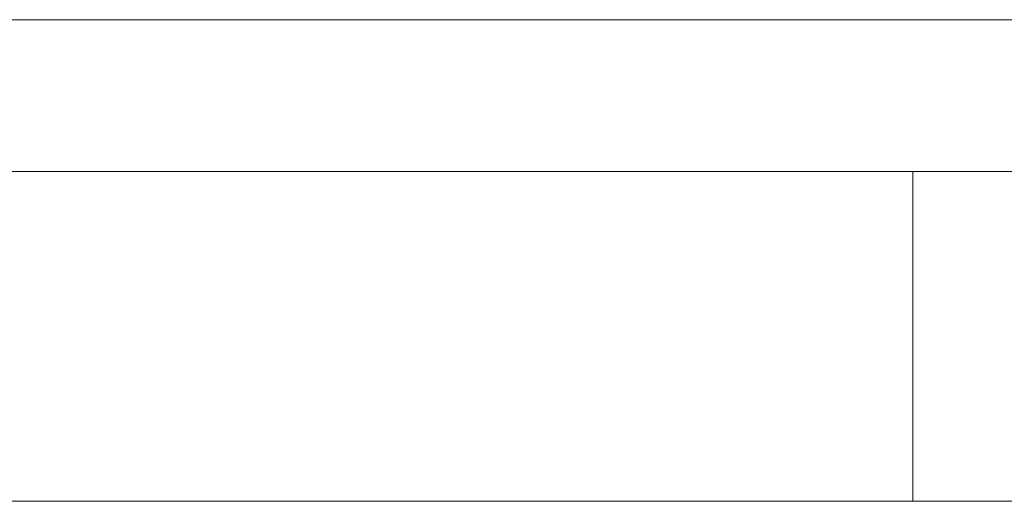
# Model space of a CAD drawing. Header units: millimetres. Extents: x 0 to 1005, y 0 to 424.
# Tile 7 of 14: x 438.22 to 453.66, y 0 to 7.55. Entities that reach past the tile are written whole.
import ezdxf

# ---------------------------------------------------------------- set-up
doc = ezdxf.new("R2010")
doc.units = ezdxf.units.MM
doc.header["$LTSCALE"] = 0.25

# ---------------------------------------------------------------- blocks, each defined once
blk = doc.blocks.new('cajetin')
at = {"color": 7, "linetype": 'Continuous', "lineweight": 18}
for p, q in [((853.5, 7.5), (7.5, 7.5)), ((655.5, 7.5), (655.5, 0)), ((861, 0), (0, 0))]:
    blk.add_line(p, q, dxfattribs=at)
blk = doc.blocks.new('LOGO_sombreado')
at = {"color": 7, "linetype": 'Continuous', "lineweight": 18}
blk.add_line((0, 0), (72.5, 0), dxfattribs=at)

msp = doc.modelspace()

# ---------------------------------------------------------------- linework, layer by layer
at = {"color": 7, "linetype": 'Continuous', "lineweight": 18}
msp.add_line((402.554, 5.174), (588.826, 5.174), dxfattribs=at)

# ---------------------------------------------------------------- block references
at = {"xscale": 0.689895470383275, "yscale": 0.689895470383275, "zscale": 0.689895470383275}
msp.add_blockref('cajetin', (0, 0), dxfattribs=at)
at = {"color": 7, "linetype": 'Continuous', "xscale": 1.034843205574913, "yscale": 1.034843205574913, "zscale": 1.034843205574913}
msp.add_blockref('LOGO_sombreado', (402.564, 7.552), dxfattribs=at)

doc.saveas('drawing.dxf')
